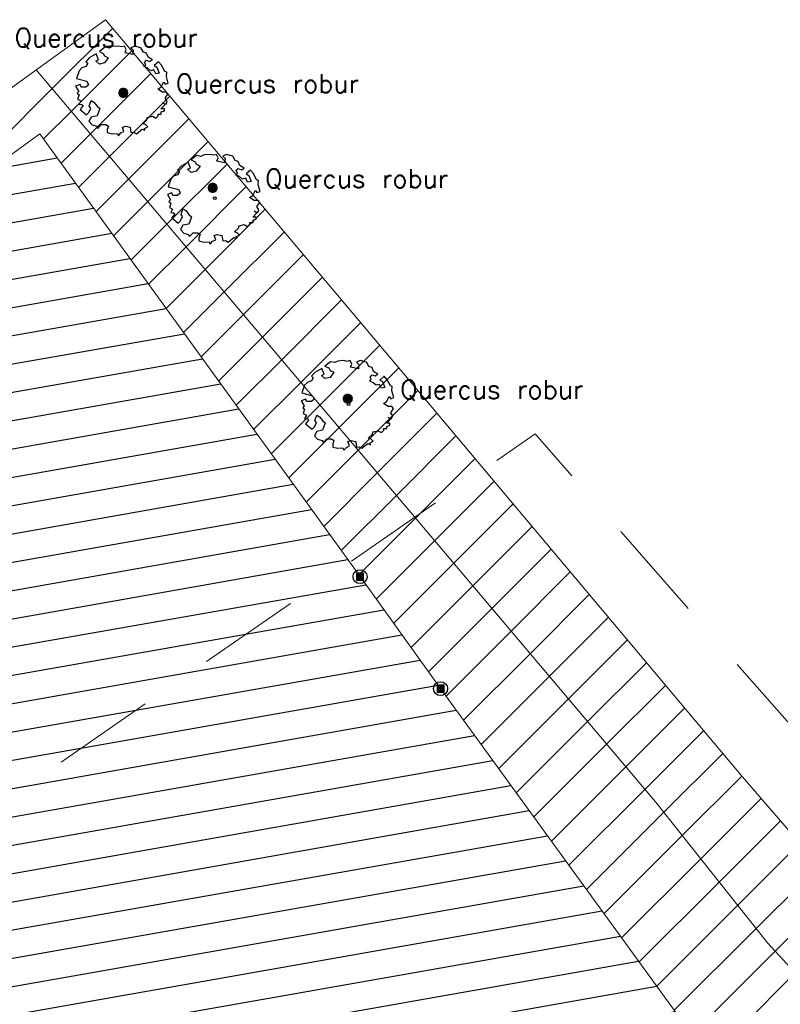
# Model space of a CAD drawing. Header units: metres. Extents: x 102852 to 107197, y 385458 to 392889.
# Tile 46 of 50: x 106895 to 106936, y 392750 to 392803. Entities that reach past the tile are written whole.
import ezdxf
from ezdxf.enums import TextEntityAlignment as Align

# ---------------------------------------------------------------- set-up
doc = ezdxf.new("R2010")
doc.units = ezdxf.units.M
doc.linetypes.add('KG-PERCEEL', pattern=[19, 5.5, -2, -2, 5.5, -2, -2])
for name, color, linetype, lineweight in [('0-BEPLANTING', 14, 'Continuous', 30), ('0-GRAS OM SPORTVELDEN', 2, 'Continuous', 30), ('0-GRAS SPORTVELDEN', 3, 'Continuous', 30), ('B-WE-GR-BOOM-S', 90, 'Continuous', 30), ('B-WE-GR-STRUIK-G', 90, 'Continuous', 13), ('B-WE-IE-MEUBILAIR_WEGMEUBILAIR-S', 7, 'Continuous', 30), ('B-WE-KG-GRENS_PERCEEL-GV', 150, 'KG-PERCEEL', 13), ('B-WE-VW-MARKERING_LANGS_STREEP_DOORGETROKKEN-G', 7, 'Continuous', 13), ('Bomen', 84, 'Continuous', 0), ('Boomsoort', 10, 'Continuous', 0), ('N-WE-IE-TERREINAFSCHEIDING_KUNSTMATIG_HEKWERK-G', 6, 'Continuous', 0), ('X-XX-AL-VERWIJZING-S', 7, 'Continuous', 30)]:
    doc.layers.add(name, color=color, linetype=linetype, lineweight=lineweight)
doc.styles.add('NLCS-ISO', font='NLCS-ISO.ttf')
doc.styles.add('NLCS-ISO-M200-T25', font='NLCS-ISO.ttf', dxfattribs={"height": 0.5})
doc.styles.add('Style-txt', font='txt.shx')
pattern_1 = [(45, (0, 0), (-1.122532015, 1.122532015), [])]

# ---------------------------------------------------------------- blocks, each defined once
blk = doc.blocks.new('kadata_3')
at = {"layer": 'B-WE-KG-GRENS_PERCEEL-GV'}
blk.add_3dface([(106826.084, 392669.005), (106946.81, 392753.143), (106922.864, 392780.471), (106802.244, 392696.909)], dxfattribs=at)
blk = doc.blocks.new('SGR-BOOM_06_11')
at = {"linetype": 'Continuous', "flags": 128}
blk.add_lwpolyline([(2.7, 3.52), (2.53, 3.94), (2.2, 4.06), (1.94, 4.52), (1.27, 4.69), (0.86, 4.52), (1.11, 4.27), (1.06, 3.81), (0.23, 3.98), (0.35, 4.32), (0.18, 4.69), (-0.15, 4.61), (-0.49, 4.69), (-1.15, 4.65), (-1.49, 4.48), (-1.95, 4.57), (-2.54, 4.11), (-2.12, 3.9), (-1.99, 3.64), (-1.58, 3.44), (-1.99, 2.89), (-2.54, 2.77), (-2.92, 3.1), (-2.62, 3.22), (-2.87, 3.86), (-3.63, 3.43), (-4, 3.02), (-3.79, 2.85), (-4, 2.51), (-4.42, 2.35), (-4.72, 2.05), (-5.01, 1.21), (-3.88, 0.92), (-3.71, 0.54), (-4, 0.29), (-4.51, 0.29), (-4.6, 0.56), (-5.09, 0.38), (-4.76, -0.17), (-4.93, -0.38), (-4.72, -0.54), (-4.88, -1.01), (-4.53, -1.18), (-4.72, -1.55), (-4.42, -1.59), (-4.29, -1.71), (-4.62, -2.11), (-3.92, -2.68), (-3.67, -2.43), (-3.46, -1.97), (-3.63, -1.76), (-3.42, -1.17), (-3.12, -1.34), (-2.79, -1.76), (-2.5, -2.01), (-2.79, -2.81), (-3.42, -2.93), (-3.67, -3.39), (-3.33, -3.77), (-2.83, -3.9), (-2.77, -4.02), (-2.71, -4.15), (-2.33, -3.73), (-1.83, -3.73), (-1.57, -3.9), (-1.7, -4.27), (-1.7, -4.61), (-1.15, -4.74), (-0.61, -4.69), (-0.49, -4.94), (-0.23, -4.65), (0.1, -4.48), (-0.06, -4.01), (0.27, -3.9), (0.77, -4.02), (0.86, -4.61), (1.15, -4.57), (1.44, -4.74), (2.07, -4.23), (2.37, -4.36), (2.32, -4.15), (2.66, -3.98), (2.41, -3.73), (2.11, -3.64), (2.57, -3.23), (2.62, -2.98), (3.16, -2.85), (3.54, -3.06), (3.79, -2.81), (3.77, -2.63), (4.12, -2.63), (4.12, -2.39), (4.46, -2.26), (4.46, -2.05), (4.08, -2.05), (4.54, -1.59), (4.25, -1.42), (4.63, -1.55), (4.75, -1.26), (4.54, -0.92), (4.84, -0.46), (4.67, -0.25), (4.25, -0.25), (3.75, 0.08), (4.08, 0.29), (4.38, 0.84), (4.54, 0.59), (4.88, 0.71), (4.67, 1.43), (4.71, 1.89), (4.5, 1.97), (4.16, 2.64), (3.83, 3.01), (3.37, 2.6), (3.66, 2.43), (3.91, 1.8), (3.54, 1.72), (3.33, 2.14), (2.99, 2.05), (2.66, 2.31), (2.24, 2.51), (2.45, 2.68), (2.32, 2.93), (2.53, 3.18), (2.87, 3.06), (3.16, 3.23)], close=True, dxfattribs=at)
blk.add_circle((0, 0), 0.15)
at = {"style": 'NLCS-ISO-M200-T25'}
blk.add_attdef('TYPE', (0, 0), '', height=1.8, dxfattribs=at)
blk = doc.blocks.new('SIE-WEG_PAAL_VAST_8')
blk.add_hatch(color=256).paths.add_polyline_path([(-0.37, -0.37), (-0.37, 0.37), (0.37, 0.37), (0.37, -0.37)])
blk.add_circle((0, 0), 0.75)
blk.add_3dface([(0.37, 0.37), (-0.37, 0.37), (-0.37, -0.37), (0.37, -0.37)])
at = {"style": 'NLCS-ISO'}
blk.add_attdef('TYPE', (0, 0), '', height=1.75, dxfattribs=at)
blk = doc.blocks.new('MPOLYGON_89')
at = {"layer": 'Bomen', "flags": 128}
for points in [[(106905.311, 392793.852), (106905.288, 392793.809), (106905.75, 392793.809)], [(106905.343, 392793.89), (106905.311, 392793.852), (106905.727, 392793.852)], [(106905.311, 392793.852), (106905.727, 392793.852), (106905.75, 392793.809)], [(106905.38, 392793.921), (106905.343, 392793.89), (106905.696, 392793.89)], [(106905.343, 392793.89), (106905.696, 392793.89), (106905.727, 392793.852)], [(106905.424, 392793.944), (106905.38, 392793.921), (106905.658, 392793.921)], [(106905.38, 392793.921), (106905.658, 392793.921), (106905.696, 392793.89)], [(106905.471, 392793.958), (106905.424, 392793.944), (106905.615, 392793.944)], [(106905.424, 392793.944), (106905.615, 392793.944), (106905.658, 392793.921)], [(106905.519, 392793.963), (106905.471, 392793.958), (106905.568, 392793.958)], [(106905.471, 392793.958), (106905.568, 392793.958), (106905.615, 392793.944)], [(106905.274, 392793.762), (106905.269, 392793.713), (106905.769, 392793.713)], [(106905.269, 392793.713), (106905.274, 392793.664), (106905.765, 392793.664)], [(106905.269, 392793.713), (106905.769, 392793.713), (106905.765, 392793.664)], [(106905.288, 392793.809), (106905.274, 392793.762), (106905.765, 392793.762)], [(106905.274, 392793.762), (106905.765, 392793.762), (106905.769, 392793.713)], [(106905.274, 392793.664), (106905.288, 392793.617), (106905.75, 392793.617)], [(106905.274, 392793.664), (106905.765, 392793.664), (106905.75, 392793.617)], [(106905.288, 392793.809), (106905.75, 392793.809), (106905.765, 392793.762)], [(106905.288, 392793.617), (106905.311, 392793.574), (106905.727, 392793.574)], [(106905.288, 392793.617), (106905.75, 392793.617), (106905.727, 392793.574)], [(106905.311, 392793.574), (106905.343, 392793.536), (106905.696, 392793.536)], [(106905.311, 392793.574), (106905.727, 392793.574), (106905.696, 392793.536)], [(106905.343, 392793.536), (106905.38, 392793.505), (106905.658, 392793.505)], [(106905.343, 392793.536), (106905.696, 392793.536), (106905.658, 392793.505)], [(106905.38, 392793.505), (106905.424, 392793.482), (106905.615, 392793.482)], [(106905.38, 392793.505), (106905.658, 392793.505), (106905.615, 392793.482)], [(106905.424, 392793.482), (106905.471, 392793.468), (106905.568, 392793.468)], [(106905.424, 392793.482), (106905.615, 392793.482), (106905.568, 392793.468)], [(106905.471, 392793.468), (106905.568, 392793.468), (106905.519, 392793.463)]]:
    blk.add_lwpolyline(points, close=True, dxfattribs=at)
at = {"layer": 'Bomen', "color": 74, "true_color": 0x55aa00, "flags": 128}
for points in [[(106905.288, 392793.809), (106905.311, 392793.852)], [(106905.311, 392793.852), (106905.343, 392793.89)], [(106905.343, 392793.89), (106905.38, 392793.921)], [(106905.38, 392793.921), (106905.424, 392793.944)], [(106905.424, 392793.944), (106905.471, 392793.958)], [(106905.471, 392793.958), (106905.519, 392793.963)], [(106905.519, 392793.963), (106905.568, 392793.958)], [(106905.568, 392793.958), (106905.615, 392793.944)], [(106905.615, 392793.944), (106905.658, 392793.921)], [(106905.658, 392793.921), (106905.696, 392793.89)], [(106905.696, 392793.89), (106905.727, 392793.852)], [(106905.727, 392793.852), (106905.75, 392793.809)], [(106905.269, 392793.713), (106905.274, 392793.762)], [(106905.274, 392793.664), (106905.269, 392793.713)], [(106905.274, 392793.762), (106905.288, 392793.809)], [(106905.288, 392793.617), (106905.274, 392793.664)], [(106905.311, 392793.574), (106905.288, 392793.617)], [(106905.343, 392793.536), (106905.311, 392793.574)], [(106905.38, 392793.505), (106905.343, 392793.536)], [(106905.424, 392793.482), (106905.38, 392793.505)], [(106905.471, 392793.468), (106905.424, 392793.482)], [(106905.519, 392793.463), (106905.471, 392793.468)], [(106905.568, 392793.468), (106905.519, 392793.463)], [(106905.615, 392793.482), (106905.568, 392793.468)], [(106905.658, 392793.505), (106905.615, 392793.482)], [(106905.696, 392793.536), (106905.658, 392793.505)], [(106905.727, 392793.574), (106905.696, 392793.536)], [(106905.75, 392793.617), (106905.727, 392793.574)], [(106905.75, 392793.809), (106905.765, 392793.762)], [(106905.765, 392793.664), (106905.75, 392793.617)], [(106905.765, 392793.762), (106905.769, 392793.713)], [(106905.769, 392793.713), (106905.765, 392793.664)]]:
    blk.add_lwpolyline(points, dxfattribs=at)
at = {"layer": 'Bomen'}
for points in [[(106905.311, 392793.852), (106905.288, 392793.809), (106905.75, 392793.809)], [(106905.343, 392793.89), (106905.311, 392793.852), (106905.727, 392793.852)], [(106905.311, 392793.852), (106905.727, 392793.852), (106905.75, 392793.809)], [(106905.38, 392793.921), (106905.343, 392793.89), (106905.696, 392793.89)], [(106905.343, 392793.89), (106905.696, 392793.89), (106905.727, 392793.852)], [(106905.424, 392793.944), (106905.38, 392793.921), (106905.658, 392793.921)], [(106905.38, 392793.921), (106905.658, 392793.921), (106905.696, 392793.89)], [(106905.471, 392793.958), (106905.424, 392793.944), (106905.615, 392793.944)], [(106905.424, 392793.944), (106905.615, 392793.944), (106905.658, 392793.921)], [(106905.519, 392793.963), (106905.471, 392793.958), (106905.568, 392793.958)], [(106905.471, 392793.958), (106905.568, 392793.958), (106905.615, 392793.944)], [(106905.274, 392793.762), (106905.269, 392793.713), (106905.769, 392793.713)], [(106905.288, 392793.809), (106905.274, 392793.762), (106905.765, 392793.762)], [(106905.274, 392793.762), (106905.765, 392793.762), (106905.769, 392793.713)], [(106905.288, 392793.809), (106905.75, 392793.809), (106905.765, 392793.762)]]:
    blk.add_solid(points, dxfattribs=at)
at = {"layer": 'Bomen', "extrusion": (0, 0, -1)}
for points in [[(-106905.269, 392793.713), (-106905.274, 392793.664), (-106905.765, 392793.664)], [(-106905.269, 392793.713), (-106905.769, 392793.713), (-106905.765, 392793.664)], [(-106905.274, 392793.664), (-106905.288, 392793.617), (-106905.75, 392793.617)], [(-106905.274, 392793.664), (-106905.765, 392793.664), (-106905.75, 392793.617)], [(-106905.288, 392793.617), (-106905.311, 392793.574), (-106905.727, 392793.574)], [(-106905.288, 392793.617), (-106905.75, 392793.617), (-106905.727, 392793.574)], [(-106905.311, 392793.574), (-106905.343, 392793.536), (-106905.696, 392793.536)], [(-106905.311, 392793.574), (-106905.727, 392793.574), (-106905.696, 392793.536)], [(-106905.343, 392793.536), (-106905.38, 392793.505), (-106905.658, 392793.505)], [(-106905.343, 392793.536), (-106905.696, 392793.536), (-106905.658, 392793.505)], [(-106905.38, 392793.505), (-106905.424, 392793.482), (-106905.615, 392793.482)], [(-106905.38, 392793.505), (-106905.658, 392793.505), (-106905.615, 392793.482)], [(-106905.424, 392793.482), (-106905.471, 392793.468), (-106905.568, 392793.468)], [(-106905.424, 392793.482), (-106905.615, 392793.482), (-106905.568, 392793.468)], [(-106905.471, 392793.468), (-106905.568, 392793.468), (-106905.519, 392793.463)]]:
    blk.add_solid(points, dxfattribs=at)
blk = doc.blocks.new('MPOLYGON_177')
at = {"layer": 'Bomen', "flags": 128}
for points in [[(106912.54, 392782.415), (106912.535, 392782.366), (106913.035, 392782.366)], [(106912.535, 392782.366), (106912.54, 392782.317), (106913.03, 392782.317)], [(106912.535, 392782.366), (106913.035, 392782.366), (106913.03, 392782.317)], [(106912.554, 392782.462), (106912.54, 392782.415), (106913.03, 392782.415)], [(106912.54, 392782.415), (106913.03, 392782.415), (106913.035, 392782.366)], [(106912.54, 392782.317), (106912.554, 392782.27), (106913.016, 392782.27)], [(106912.54, 392782.317), (106913.03, 392782.317), (106913.016, 392782.27)], [(106912.577, 392782.505), (106912.554, 392782.462), (106913.016, 392782.462)], [(106912.554, 392782.462), (106913.016, 392782.462), (106913.03, 392782.415)], [(106912.554, 392782.27), (106912.577, 392782.227), (106912.993, 392782.227)], [(106912.554, 392782.27), (106913.016, 392782.27), (106912.993, 392782.227)], [(106912.608, 392782.543), (106912.577, 392782.505), (106912.993, 392782.505)], [(106912.577, 392782.505), (106912.993, 392782.505), (106913.016, 392782.462)], [(106912.577, 392782.227), (106912.608, 392782.189), (106912.962, 392782.189)], [(106912.577, 392782.227), (106912.993, 392782.227), (106912.962, 392782.189)], [(106912.646, 392782.574), (106912.608, 392782.543), (106912.962, 392782.543)], [(106912.608, 392782.543), (106912.962, 392782.543), (106912.993, 392782.505)], [(106912.608, 392782.189), (106912.646, 392782.158), (106912.924, 392782.158)], [(106912.608, 392782.189), (106912.962, 392782.189), (106912.924, 392782.158)], [(106912.689, 392782.597), (106912.646, 392782.574), (106912.924, 392782.574)], [(106912.646, 392782.574), (106912.924, 392782.574), (106912.962, 392782.543)], [(106912.646, 392782.158), (106912.689, 392782.135), (106912.881, 392782.135)], [(106912.646, 392782.158), (106912.924, 392782.158), (106912.881, 392782.135)], [(106912.736, 392782.611), (106912.689, 392782.597), (106912.881, 392782.597)], [(106912.689, 392782.597), (106912.881, 392782.597), (106912.924, 392782.574)], [(106912.785, 392782.616), (106912.736, 392782.611), (106912.834, 392782.611)], [(106912.736, 392782.611), (106912.834, 392782.611), (106912.881, 392782.597)], [(106912.689, 392782.135), (106912.736, 392782.121), (106912.834, 392782.121)], [(106912.689, 392782.135), (106912.881, 392782.135), (106912.834, 392782.121)], [(106912.736, 392782.121), (106912.834, 392782.121), (106912.785, 392782.116)]]:
    blk.add_lwpolyline(points, close=True, dxfattribs=at)
at = {"layer": 'Bomen', "color": 74, "true_color": 0x55aa00, "flags": 128}
for points in [[(106912.535, 392782.366), (106912.54, 392782.415)], [(106912.54, 392782.317), (106912.535, 392782.366)], [(106912.54, 392782.415), (106912.554, 392782.462)], [(106912.554, 392782.27), (106912.54, 392782.317)], [(106912.554, 392782.462), (106912.577, 392782.505)], [(106912.577, 392782.227), (106912.554, 392782.27)], [(106912.577, 392782.505), (106912.608, 392782.543)], [(106912.608, 392782.189), (106912.577, 392782.227)], [(106912.608, 392782.543), (106912.646, 392782.574)], [(106912.646, 392782.158), (106912.608, 392782.189)], [(106912.646, 392782.574), (106912.689, 392782.597)], [(106912.689, 392782.135), (106912.646, 392782.158)], [(106912.689, 392782.597), (106912.736, 392782.611)], [(106912.736, 392782.611), (106912.785, 392782.616)], [(106912.785, 392782.616), (106912.834, 392782.611)], [(106912.834, 392782.611), (106912.881, 392782.597)], [(106912.881, 392782.597), (106912.924, 392782.574)], [(106912.924, 392782.158), (106912.881, 392782.135)], [(106912.924, 392782.574), (106912.962, 392782.543)], [(106912.962, 392782.189), (106912.924, 392782.158)], [(106912.962, 392782.543), (106912.993, 392782.505)], [(106912.993, 392782.227), (106912.962, 392782.189)], [(106912.993, 392782.505), (106913.016, 392782.462)], [(106913.016, 392782.27), (106912.993, 392782.227)], [(106913.016, 392782.462), (106913.03, 392782.415)], [(106913.03, 392782.317), (106913.016, 392782.27)], [(106913.03, 392782.415), (106913.035, 392782.366)], [(106913.035, 392782.366), (106913.03, 392782.317)], [(106912.736, 392782.121), (106912.689, 392782.135)], [(106912.785, 392782.116), (106912.736, 392782.121)], [(106912.834, 392782.121), (106912.785, 392782.116)], [(106912.881, 392782.135), (106912.834, 392782.121)]]:
    blk.add_lwpolyline(points, dxfattribs=at)
at = {"layer": 'Bomen'}
for points in [[(106912.54, 392782.415), (106912.535, 392782.366), (106913.035, 392782.366)], [(106912.554, 392782.462), (106912.54, 392782.415), (106913.03, 392782.415)], [(106912.54, 392782.415), (106913.03, 392782.415), (106913.035, 392782.366)], [(106912.577, 392782.505), (106912.554, 392782.462), (106913.016, 392782.462)], [(106912.554, 392782.462), (106913.016, 392782.462), (106913.03, 392782.415)], [(106912.608, 392782.543), (106912.577, 392782.505), (106912.993, 392782.505)], [(106912.577, 392782.505), (106912.993, 392782.505), (106913.016, 392782.462)], [(106912.646, 392782.574), (106912.608, 392782.543), (106912.962, 392782.543)], [(106912.608, 392782.543), (106912.962, 392782.543), (106912.993, 392782.505)], [(106912.689, 392782.597), (106912.646, 392782.574), (106912.924, 392782.574)], [(106912.646, 392782.574), (106912.924, 392782.574), (106912.962, 392782.543)], [(106912.736, 392782.611), (106912.689, 392782.597), (106912.881, 392782.597)], [(106912.689, 392782.597), (106912.881, 392782.597), (106912.924, 392782.574)], [(106912.785, 392782.616), (106912.736, 392782.611), (106912.834, 392782.611)], [(106912.736, 392782.611), (106912.834, 392782.611), (106912.881, 392782.597)]]:
    blk.add_solid(points, dxfattribs=at)
at = {"layer": 'Bomen', "extrusion": (0, 0, -1)}
for points in [[(-106912.535, 392782.366), (-106912.54, 392782.317), (-106913.03, 392782.317)], [(-106912.535, 392782.366), (-106913.035, 392782.366), (-106913.03, 392782.317)], [(-106912.54, 392782.317), (-106912.554, 392782.27), (-106913.016, 392782.27)], [(-106912.54, 392782.317), (-106913.03, 392782.317), (-106913.016, 392782.27)], [(-106912.554, 392782.27), (-106912.577, 392782.227), (-106912.993, 392782.227)], [(-106912.554, 392782.27), (-106913.016, 392782.27), (-106912.993, 392782.227)], [(-106912.577, 392782.227), (-106912.608, 392782.189), (-106912.962, 392782.189)], [(-106912.577, 392782.227), (-106912.993, 392782.227), (-106912.962, 392782.189)], [(-106912.608, 392782.189), (-106912.646, 392782.158), (-106912.924, 392782.158)], [(-106912.608, 392782.189), (-106912.962, 392782.189), (-106912.924, 392782.158)], [(-106912.646, 392782.158), (-106912.689, 392782.135), (-106912.881, 392782.135)], [(-106912.646, 392782.158), (-106912.924, 392782.158), (-106912.881, 392782.135)], [(-106912.689, 392782.135), (-106912.736, 392782.121), (-106912.834, 392782.121)], [(-106912.689, 392782.135), (-106912.881, 392782.135), (-106912.834, 392782.121)], [(-106912.736, 392782.121), (-106912.834, 392782.121), (-106912.785, 392782.116)]]:
    blk.add_solid(points, dxfattribs=at)
blk = doc.blocks.new('MPOLYGON_178')
at = {"layer": 'Bomen', "flags": 128}
for points in [[(106900.471, 392798.876), (106900.466, 392798.827), (106900.966, 392798.827)], [(106900.466, 392798.827), (106900.471, 392798.778), (106900.961, 392798.778)], [(106900.466, 392798.827), (106900.966, 392798.827), (106900.961, 392798.778)], [(106900.485, 392798.923), (106900.471, 392798.876), (106900.961, 392798.876)], [(106900.471, 392798.876), (106900.961, 392798.876), (106900.966, 392798.827)], [(106900.471, 392798.778), (106900.485, 392798.731), (106900.947, 392798.731)], [(106900.471, 392798.778), (106900.961, 392798.778), (106900.947, 392798.731)], [(106900.508, 392798.966), (106900.485, 392798.923), (106900.947, 392798.923)], [(106900.485, 392798.923), (106900.947, 392798.923), (106900.961, 392798.876)], [(106900.485, 392798.731), (106900.508, 392798.688), (106900.924, 392798.688)], [(106900.485, 392798.731), (106900.947, 392798.731), (106900.924, 392798.688)], [(106900.539, 392799.004), (106900.508, 392798.966), (106900.924, 392798.966)], [(106900.508, 392798.966), (106900.924, 392798.966), (106900.947, 392798.923)], [(106900.508, 392798.688), (106900.539, 392798.65), (106900.893, 392798.65)], [(106900.508, 392798.688), (106900.924, 392798.688), (106900.893, 392798.65)], [(106900.577, 392799.035), (106900.539, 392799.004), (106900.893, 392799.004)], [(106900.539, 392799.004), (106900.893, 392799.004), (106900.924, 392798.966)], [(106900.539, 392798.65), (106900.577, 392798.619), (106900.855, 392798.619)], [(106900.539, 392798.65), (106900.893, 392798.65), (106900.855, 392798.619)], [(106900.62, 392799.058), (106900.577, 392799.035), (106900.855, 392799.035)], [(106900.577, 392799.035), (106900.855, 392799.035), (106900.893, 392799.004)], [(106900.577, 392798.619), (106900.62, 392798.596), (106900.812, 392798.596)], [(106900.577, 392798.619), (106900.855, 392798.619), (106900.812, 392798.596)], [(106900.667, 392799.072), (106900.62, 392799.058), (106900.812, 392799.058)], [(106900.62, 392799.058), (106900.812, 392799.058), (106900.855, 392799.035)], [(106900.62, 392798.596), (106900.667, 392798.582), (106900.765, 392798.582)], [(106900.62, 392798.596), (106900.812, 392798.596), (106900.765, 392798.582)], [(106900.716, 392799.077), (106900.667, 392799.072), (106900.765, 392799.072)], [(106900.667, 392799.072), (106900.765, 392799.072), (106900.812, 392799.058)], [(106900.667, 392798.582), (106900.765, 392798.582), (106900.716, 392798.577)]]:
    blk.add_lwpolyline(points, close=True, dxfattribs=at)
at = {"layer": 'Bomen', "color": 74, "true_color": 0x55aa00, "flags": 128}
for points in [[(106900.466, 392798.827), (106900.471, 392798.876)], [(106900.471, 392798.778), (106900.466, 392798.827)], [(106900.471, 392798.876), (106900.485, 392798.923)], [(106900.485, 392798.731), (106900.471, 392798.778)], [(106900.485, 392798.923), (106900.508, 392798.966)], [(106900.508, 392798.688), (106900.485, 392798.731)], [(106900.508, 392798.966), (106900.539, 392799.004)], [(106900.539, 392798.65), (106900.508, 392798.688)], [(106900.539, 392799.004), (106900.577, 392799.035)], [(106900.577, 392798.619), (106900.539, 392798.65)], [(106900.577, 392799.035), (106900.62, 392799.058)], [(106900.62, 392798.596), (106900.577, 392798.619)], [(106900.62, 392799.058), (106900.667, 392799.072)], [(106900.667, 392798.582), (106900.62, 392798.596)], [(106900.667, 392799.072), (106900.716, 392799.077)], [(106900.716, 392798.577), (106900.667, 392798.582)], [(106900.716, 392799.077), (106900.765, 392799.072)], [(106900.765, 392798.582), (106900.716, 392798.577)], [(106900.765, 392799.072), (106900.812, 392799.058)], [(106900.812, 392798.596), (106900.765, 392798.582)], [(106900.812, 392799.058), (106900.855, 392799.035)], [(106900.855, 392798.619), (106900.812, 392798.596)], [(106900.855, 392799.035), (106900.893, 392799.004)], [(106900.893, 392798.65), (106900.855, 392798.619)], [(106900.893, 392799.004), (106900.924, 392798.966)], [(106900.924, 392798.688), (106900.893, 392798.65)], [(106900.924, 392798.966), (106900.947, 392798.923)], [(106900.947, 392798.731), (106900.924, 392798.688)], [(106900.947, 392798.923), (106900.961, 392798.876)], [(106900.961, 392798.778), (106900.947, 392798.731)], [(106900.961, 392798.876), (106900.966, 392798.827)], [(106900.966, 392798.827), (106900.961, 392798.778)]]:
    blk.add_lwpolyline(points, dxfattribs=at)
at = {"layer": 'Bomen'}
for points in [[(106900.471, 392798.876), (106900.466, 392798.827), (106900.966, 392798.827)], [(106900.485, 392798.923), (106900.471, 392798.876), (106900.961, 392798.876)], [(106900.471, 392798.876), (106900.961, 392798.876), (106900.966, 392798.827)], [(106900.508, 392798.966), (106900.485, 392798.923), (106900.947, 392798.923)], [(106900.485, 392798.923), (106900.947, 392798.923), (106900.961, 392798.876)], [(106900.539, 392799.004), (106900.508, 392798.966), (106900.924, 392798.966)], [(106900.508, 392798.966), (106900.924, 392798.966), (106900.947, 392798.923)], [(106900.577, 392799.035), (106900.539, 392799.004), (106900.893, 392799.004)], [(106900.539, 392799.004), (106900.893, 392799.004), (106900.924, 392798.966)], [(106900.62, 392799.058), (106900.577, 392799.035), (106900.855, 392799.035)], [(106900.577, 392799.035), (106900.855, 392799.035), (106900.893, 392799.004)], [(106900.667, 392799.072), (106900.62, 392799.058), (106900.812, 392799.058)], [(106900.62, 392799.058), (106900.812, 392799.058), (106900.855, 392799.035)], [(106900.716, 392799.077), (106900.667, 392799.072), (106900.765, 392799.072)], [(106900.667, 392799.072), (106900.765, 392799.072), (106900.812, 392799.058)]]:
    blk.add_solid(points, dxfattribs=at)
at = {"layer": 'Bomen', "extrusion": (0, 0, -1)}
for points in [[(-106900.466, 392798.827), (-106900.471, 392798.778), (-106900.961, 392798.778)], [(-106900.466, 392798.827), (-106900.966, 392798.827), (-106900.961, 392798.778)], [(-106900.471, 392798.778), (-106900.485, 392798.731), (-106900.947, 392798.731)], [(-106900.471, 392798.778), (-106900.961, 392798.778), (-106900.947, 392798.731)], [(-106900.485, 392798.731), (-106900.508, 392798.688), (-106900.924, 392798.688)], [(-106900.485, 392798.731), (-106900.947, 392798.731), (-106900.924, 392798.688)], [(-106900.508, 392798.688), (-106900.539, 392798.65), (-106900.893, 392798.65)], [(-106900.508, 392798.688), (-106900.924, 392798.688), (-106900.893, 392798.65)], [(-106900.539, 392798.65), (-106900.577, 392798.619), (-106900.855, 392798.619)], [(-106900.539, 392798.65), (-106900.893, 392798.65), (-106900.855, 392798.619)], [(-106900.577, 392798.619), (-106900.62, 392798.596), (-106900.812, 392798.596)], [(-106900.577, 392798.619), (-106900.855, 392798.619), (-106900.812, 392798.596)], [(-106900.62, 392798.596), (-106900.667, 392798.582), (-106900.765, 392798.582)], [(-106900.62, 392798.596), (-106900.812, 392798.596), (-106900.765, 392798.582)], [(-106900.667, 392798.582), (-106900.765, 392798.582), (-106900.716, 392798.577)]]:
    blk.add_solid(points, dxfattribs=at)

msp = doc.modelspace()

# ---------------------------------------------------------------- hatches: boundary and pattern name
at = {"layer": '0-BEPLANTING'}
h = msp.add_hatch(dxfattribs=at)
h.set_pattern_fill('ANSI31', color=256, scale=0.1, pattern_type=2)
h.set_pattern_definition(pattern_1)
h.paths.add_polyline_path([(106916.095, 392783.357), (106899.761, 392802.764), (106896.034, 392800.074), (106911.073, 392782.281), (106929.334, 392760.667), (106935.371, 392753.077), (106945.955, 392741.548), (106947.809, 392739.592), (106949.005, 392738.728), (106949.677, 392738.674), (106952.055, 392741.141), (106951.994, 392741.199), (106933.994, 392762.036)])
at = {"layer": '0-GRAS OM SPORTVELDEN', "ltscale": 0.2}
h = msp.add_hatch(dxfattribs=at)
h.set_pattern_fill('ANSI31', color=256, scale=0.1, pattern_type=2)
h.set_pattern_definition(pattern_1)
h.paths.add_polyline_path([(106911.073, 392782.281), (106896.034, 392800.074), (106891.13, 392796.536), (106852.216, 392768.521), (106825.674, 392749.381), (106835.615, 392736.13), (106837.247, 392733.506), (106835.282, 392732.719), (106837.848, 392728.974), (106838.392, 392729.346), (106858.514, 392700.326), (106857.926, 392699.932), (106859.901, 392696.993), (106863.816, 392691.321), (106864.384, 392691.523), (106865.156, 392691.094), (106868.327, 392692.47), (106868.235, 392692.682), (106868.525, 392693.726), (106878.388, 392700.536), (106902.107, 392717.638), (106926.27, 392734.038), (106940.395, 392743.697), (106941.102, 392743.239), (106942.893, 392744.883), (106935.371, 392753.077), (106929.334, 392760.667)])
h.paths.add_polyline_path([(106935.484, 392742.376), (106867.883, 392694.771), (106850.657, 392718.505), (106846.258, 392724.478), (106829.252, 392747.882), (106896.229, 392796.619), (106913.446, 392772.79), (106917.779, 392766.761)], flags=17)
h.paths.add_polyline_path([(106915.991, 392711.663), (106912.836, 392709.472), (106913.752, 392708.191), (106916.894, 392710.37)], flags=17)
at = {"layer": '0-GRAS SPORTVELDEN'}
h = msp.add_hatch(dxfattribs=at)
h.set_pattern_fill('HATCH', color=256, scale=0.1, style=0, pattern_type=2)
h.set_pattern_definition([(10, (106861.132, 392724.9971), (-0.260472, 1.477212), [])])
h.paths.add_polyline_path([(106935.484, 392742.376), (106917.779, 392766.761), (106913.446, 392772.79), (106896.229, 392796.619), (106829.252, 392747.882), (106846.258, 392724.478), (106850.657, 392718.505), (106867.883, 392694.771)])

# ---------------------------------------------------------------- linework, layer by layer
at = {"layer": 'B-WE-GR-STRUIK-G', "flags": 128}
msp.add_lwpolyline([(106952.055, 392741.141), (106949.677, 392738.674), (106949.005, 392738.728), (106947.809, 392739.592), (106945.955, 392741.548), (106935.371, 392753.077), (106929.334, 392760.667), (106911.073, 392782.281), (106896.034, 392800.074)], dxfattribs=at)
at = {"layer": 'B-WE-VW-MARKERING_LANGS_STREEP_DOORGETROKKEN-G', "flags": 128}
msp.add_lwpolyline([(106867.883, 392694.771), (106850.657, 392718.505), (106846.258, 392724.478), (106829.252, 392747.882), (106896.229, 392796.619), (106913.446, 392772.79), (106917.779, 392766.761), (106935.484, 392742.376)], close=True, dxfattribs=at)
at = {"layer": 'N-WE-IE-TERREINAFSCHEIDING_KUNSTMATIG_HEKWERK-G', "flags": 128}
msp.add_lwpolyline([(106951.994, 392741.199), (106933.994, 392762.036), (106916.095, 392783.357), (106899.761, 392802.764), (106891.13, 392796.536), (106852.216, 392768.521), (106820.52, 392745.664)], dxfattribs=at)

# ---------------------------------------------------------------- block references
at = {"layer": 'B-WE-GR-BOOM-S', "xscale": 0.5, "yscale": 0.5, "zscale": 0.5, "rotation": 360}
for p in [(106900.695, 392798.992), (106905.632, 392793.162), (106912.827, 392782.069)]:
    msp.add_blockref('SGR-BOOM_06_11', p, dxfattribs=at)
at = {"layer": 'B-WE-IE-MEUBILAIR_WEGMEUBILAIR-S', "xscale": 0.5, "yscale": 0.5, "zscale": 0.5, "rotation": 360}
for p in [(106913.446, 392772.79), (106917.779, 392766.761)]:
    msp.add_blockref('SIE-WEG_PAAL_VAST_8', p, dxfattribs=at)
at = {"layer": 'Bomen', "rotation": 360}
for name in ['MPOLYGON_178', 'MPOLYGON_89', 'MPOLYGON_177']:
    msp.add_blockref(name, (0, 0, 0.134), dxfattribs=at)
at = {"layer": 'X-XX-AL-VERWIJZING-S', "rotation": 360}
msp.add_blockref('kadata_3', (0, 0), dxfattribs=at)

# ---------------------------------------------------------------- texts
at = {"layer": 'Boomsoort', "color": 7, "style": 'Style-txt'}
for p in [(106904.712, 392801.296, 0.134), (106913.383, 392798.827, 0.134), (106918.186, 392793.713, 0.134), (106925.452, 392782.366, 0.134)]:
    msp.add_text('Quercus robur', height=1, dxfattribs=at).set_placement(p, align=Align.RIGHT)

doc.saveas('drawing.dxf')
